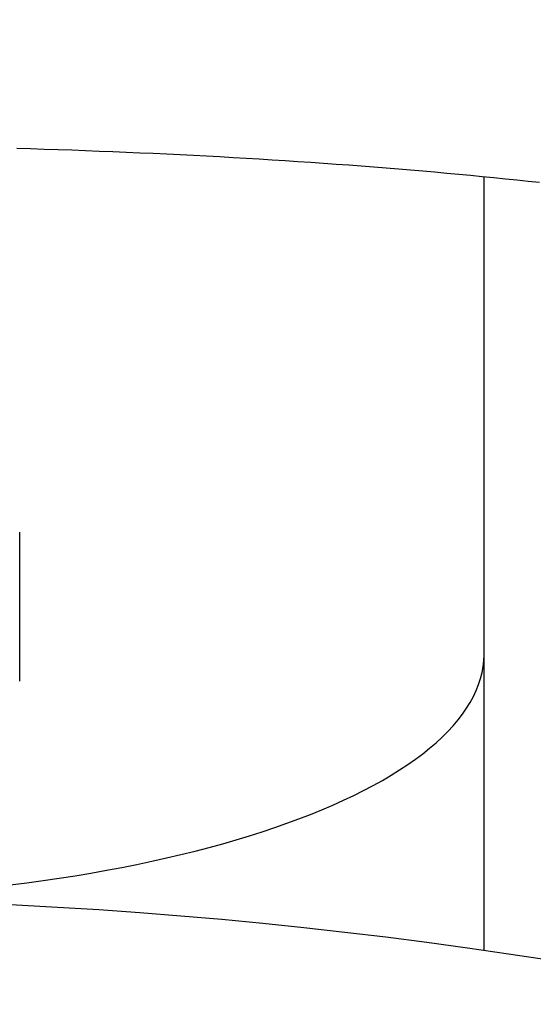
# Model space of a CAD drawing. Extents: x -113 to 261, y -113 to 261.
# Tile 7 of 11: x 3.5 to 10.69, y 68.53 to 82.3. Entities that reach past the tile are written whole.
import ezdxf

# ---------------------------------------------------------------- set-up
doc = ezdxf.new("R2010")
doc.units = 0
doc.header["$LTSCALE"] = 14
doc.layers.get('0').update_dxf_attribs({"linetype": 'CONTINUOUS'})

msp = doc.modelspace()

# ---------------------------------------------------------------- linework, layer by layer
for p, q in [((10, 69.282), (10, 80.105)), ((3.5, 73.05), (3.5, 75.134))]:
    msp.add_line(p, q)
for points in [[(10.778, 80.025, 0), (10.62, 80.042, 0), (10.461, 80.058, 0), (10.301, 80.075, 0), (10.139, 80.091, 0), (9.976, 80.107, 0), (9.812, 80.123, 0), (9.647, 80.139, 0), (9.48, 80.154, 0), (9.312, 80.169, 0), (9.143, 80.184, 0), (8.973, 80.198, 0), (8.802, 80.212, 0), (8.63, 80.226, 0), (8.457, 80.24, 0), (8.282, 80.254, 0), (8.107, 80.267, 0), (7.931, 80.279, 0), (7.753, 80.292, 0), (7.575, 80.304, 0), (7.396, 80.316, 0), (7.216, 80.328, 0), (7.035, 80.34, 0), (6.853, 80.351, 0), (6.67, 80.362, 0), (6.487, 80.372, 0), (6.303, 80.383, 0), (6.117, 80.393, 0), (5.932, 80.402, 0), (5.745, 80.412, 0), (5.558, 80.421, 0), (5.37, 80.43, 0), (5.181, 80.438, 0), (4.992, 80.447, 0), (4.802, 80.455, 0), (4.612, 80.462, 0), (4.42, 80.47, 0), (4.229, 80.477, 0), (4.037, 80.484, 0), (3.844, 80.49, 0), (3.651, 80.496, 0), (3.458, 80.502, 0)], [(3.369, 70.2, 0), (3.599, 70.229, 0), (3.827, 70.26, 0), (4.052, 70.293, 0), (4.276, 70.328, 0), (4.496, 70.365, 0), (4.714, 70.404, 0), (4.929, 70.444, 0), (5.141, 70.487, 0), (5.35, 70.531, 0), (5.556, 70.576, 0), (5.758, 70.624, 0), (5.957, 70.673, 0), (6.152, 70.724, 0), (6.344, 70.776, 0), (6.532, 70.83, 0), (6.716, 70.886, 0), (6.895, 70.943, 0), (7.071, 71.002, 0), (7.242, 71.062, 0), (7.41, 71.123, 0), (7.572, 71.186, 0), (7.73, 71.25, 0), (7.883, 71.316, 0), (8.032, 71.383, 0), (8.176, 71.451, 0), (8.315, 71.52, 0), (8.449, 71.59, 0), (8.577, 71.662, 0), (8.701, 71.734, 0), (8.819, 71.808, 0), (8.932, 71.882, 0), (9.04, 71.958, 0), (9.142, 72.034, 0), (9.239, 72.111, 0), (9.33, 72.189, 0), (9.415, 72.268, 0), (9.495, 72.347, 0), (9.569, 72.427, 0), (9.638, 72.508, 0), (9.7, 72.589, 0), (9.757, 72.671, 0), (9.808, 72.753, 0), (9.853, 72.835, 0), (9.892, 72.918, 0), (9.925, 73.001, 0), (9.952, 73.085, 0), (9.973, 73.169, 0), (9.988, 73.252, 0), (9.997, 73.336, 0), (10, 73.42, 0)]]:
    msp.add_polyline3d(points)
msp.add_circle((0, 0), 102.5)
msp.add_arc((0, 0), 70, 59.47751, 120.52249)

doc.saveas('drawing.dxf')
